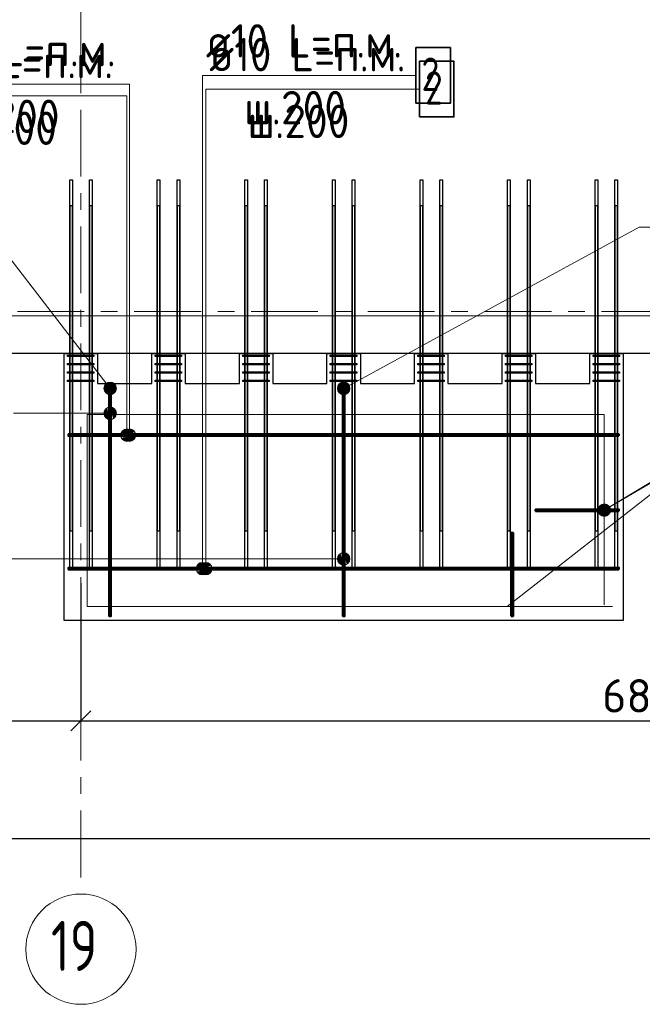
# Model space of a CAD drawing. Header units: metres. Extents: x -38 to 100, y -15 to 21.
# Tile 33 of 246: x 47.78 to 51.52, y -4.15 to 1.75. Entities that reach past the tile are written whole.
import ezdxf

# ---------------------------------------------------------------- set-up
doc = ezdxf.new("R2010")
doc.units = ezdxf.units.M
doc.header["$PDMODE"] = 65
doc.linetypes.add('______11', pattern=[0.5, 0.4, -0.05, 0, -0.05])
doc.linetypes.add('______5', pattern=[1.1, 0.8, -0.1, 0.1, -0.1])
for name, color, linetype, lineweight in [('XR$1$Осевая линия (1)', 7, '______5', 13), ('XR$1$Размерная линия (1)', 7, 'Continuous', 13), ('XR$5$Арм. стержнями верхней зоны', 180, 'Continuous', 35), ('XR$5$Арм. стержнями нижней зоны', 180, 'Continuous', 35), ('XR$5$Арм.стержн. Арматура края', 96, 'Continuous', 35), ('XR$5$Арм.стержн. Хомут', 240, 'Continuous', 35), ('XR$5$Арм.стержн.горизонт. 1', 180, 'Continuous', 35), ('XR$5$Арм.стержн.горизонт. 2', 202, 'Continuous', 35), ('XR$5$Общий слой (1)_1', 7, 'Continuous', 13), ('XR$5$Перекрытие (1)', 7, 'Continuous', 35), ('XR$7$Арм. стержнями верхней зоны', 180, 'Continuous', 35), ('XR$7$Арм. стержнями нижней зоны', 180, 'Continuous', 35), ('XR$7$Арм.стержн. Арматура края', 96, 'Continuous', 35), ('XR$7$Арм.стержн. Хомут', 240, 'Continuous', 35), ('XR$7$Арм.стержн.горизонт. 1', 180, 'Continuous', 35), ('XR$7$Арм.стержн.горизонт. 2', 202, 'Continuous', 35), ('XR$7$Общий слой (1)_1', 7, 'Continuous', 13), ('XR$7$Перекрытие (1)', 7, 'Continuous', 35)]:
    doc.layers.add(name, color=color, linetype=linetype, lineweight=lineweight)
doc.styles.add('ISOCPEUR', font='txt')
doc.dimstyles.new('DIMSTYLE_3', dxfattribs={"dimtxt": 0.2, "dimasz": 0.2, "dimexe": 0, "dimexo": 0, "dimgap": 0.1, "dimtad": 2, "dimdec": 0, "dimlfac": 1000, "dimrnd": 5, "dimzin": 12, "dimdsep": 46, "dimtxsty": 'ISOCPEUR', "dimblk1": 'ALL_ML_STRICH', "dimblk2": 'ALL_ML_STRICH', "dimsah": 1, "dimcen": 0, "dimclrd": 7, "dimclre": 256, "dimclrt": 7, "dimadec": 0, "dimazin": 0, "dimtfac": 1, "dimtdec": 0, "dimtix": 1, "dimtmove": 2, "dimatfit": 3, "dimfxl": 0, "dimtzin": 0, "dimlwd": 0, "dimlwe": -3, "dimarcsym": 0})

# ---------------------------------------------------------------- blocks, each defined once
blk = doc.blocks.new('ALL_ML_STRICH')
at = {"color": 0, "linetype": 'ByBlock', "lineweight": -2}
for p, q in [((-0.3, -0.3), (0.3, 0.3)), ((0, -0.5), (0, 0.5)), ((-1, 0), (0.5, 0))]:
    blk.add_line(p, q, dxfattribs=at)
blk = doc.blocks.new('*D11')
at = {"layer": 'DEFPOINTS', "color": 7, "linetype": 'Continuous', "lineweight": 13, "transparency": 33554687}
for p in [(0.5, -3.1033), (0.5, -3.1563), (61.6, -3.1401)]:
    blk.add_point(p, dxfattribs=at)
at = {"layer": 'XR$1$Размерная линия (1)', "color": 9, "linetype": 'Continuous', "lineweight": -2, "true_color": 0xc7c7c7, "transparency": 33554687}
for p, q in [((0.5, -3.1233), (0.5, -3.1563)), ((61.6, -3.1563), (61.6, -3.1563))]:
    blk.add_line(p, q, dxfattribs=at)
at = {"layer": 'XR$1$Размерная линия (1)', "color": 7, "linetype": 'Continuous', "lineweight": -2, "transparency": 33554687}
blk.add_line((0.5, -3.1563), (61.6, -3.1563), dxfattribs=at)
at = {"layer": 'XR$1$Размерная линия (1)', "color": 7, "linetype": 'Continuous', "lineweight": 13, "transparency": 33554687, "xscale": 0.2, "yscale": 0.2, "zscale": 0.2, "rotation": 180}
blk.add_blockref('ALL_ML_STRICH', (0.5, -3.1563), dxfattribs=at)
at = {"layer": 'XR$1$Размерная линия (1)', "color": 7, "linetype": 'Continuous', "lineweight": 13, "transparency": 33554687, "xscale": 0.2, "yscale": 0.2, "zscale": 0.2}
blk.add_blockref('ALL_ML_STRICH', (61.6, -3.1563), dxfattribs=at)
at = {"layer": 'XR$1$Размерная линия (1)', "color": 7, "linetype": 'Continuous', "lineweight": 13, "transparency": 33554687, "insert": (31.1, -3.0063), "char_height": 0.2, "width": 1, "attachment_point": 5, "style": 'ISOCPEUR'}
blk.add_mtext('\\A1;{61100}', dxfattribs=at)
blk = doc.blocks.new('*D22')
at = {"layer": 'DEFPOINTS', "color": 7, "linetype": 'Continuous', "lineweight": 13, "transparency": 33554687}
for p in [(41.45, -1.5748), (48.15, -1.6059), (41.45, -2.452)]:
    blk.add_point(p, dxfattribs=at)
at = {"layer": 'XR$1$Размерная линия (1)', "color": 9, "linetype": 'Continuous', "lineweight": -2, "true_color": 0xc7c7c7, "transparency": 33554687}
for p, q in [((41.45, -1.5948), (41.45, -2.452)), ((48.15, -1.6259), (48.15, -2.452))]:
    blk.add_line(p, q, dxfattribs=at)
at = {"layer": 'XR$1$Размерная линия (1)', "color": 7, "linetype": 'Continuous', "lineweight": -2, "transparency": 33554687}
blk.add_line((41.45, -2.452), (48.15, -2.452), dxfattribs=at)
at = {"layer": 'XR$1$Размерная линия (1)', "color": 7, "linetype": 'Continuous', "lineweight": 13, "transparency": 33554687, "xscale": 0.2, "yscale": 0.2, "zscale": 0.2, "rotation": 180}
blk.add_blockref('ALL_ML_STRICH', (41.45, -2.452), dxfattribs=at)
at = {"layer": 'XR$1$Размерная линия (1)', "color": 7, "linetype": 'Continuous', "lineweight": 13, "transparency": 33554687, "xscale": 0.2, "yscale": 0.2, "zscale": 0.2}
blk.add_blockref('ALL_ML_STRICH', (48.15, -2.452), dxfattribs=at)
at = {"layer": 'XR$1$Размерная линия (1)', "color": 7, "linetype": 'Continuous', "lineweight": 13, "transparency": 33554687, "insert": (44.81, -2.302), "char_height": 0.2, "width": 0.8, "attachment_point": 5, "style": 'ISOCPEUR'}
blk.add_mtext('\\A1;{6700}', dxfattribs=at)
blk = doc.blocks.new('*D23')
at = {"layer": 'DEFPOINTS', "color": 7, "linetype": 'Continuous', "lineweight": 13, "transparency": 33554687}
for p in [(54.95, -1.4027), (48.15, -1.6059), (48.15, -2.452)]:
    blk.add_point(p, dxfattribs=at)
at = {"layer": 'XR$1$Размерная линия (1)', "color": 9, "linetype": 'Continuous', "lineweight": -2, "true_color": 0xc7c7c7, "transparency": 33554687}
for p, q in [((54.95, -1.4227), (54.95, -2.452)), ((48.15, -1.6259), (48.15, -2.452))]:
    blk.add_line(p, q, dxfattribs=at)
at = {"layer": 'XR$1$Размерная линия (1)', "color": 7, "linetype": 'Continuous', "lineweight": -2, "transparency": 33554687}
blk.add_line((48.15, -2.452), (54.95, -2.452), dxfattribs=at)
at = {"layer": 'XR$1$Размерная линия (1)', "color": 7, "linetype": 'Continuous', "lineweight": 13, "transparency": 33554687, "xscale": 0.2, "yscale": 0.2, "zscale": 0.2, "rotation": 180}
blk.add_blockref('ALL_ML_STRICH', (48.15, -2.452), dxfattribs=at)
at = {"layer": 'XR$1$Размерная линия (1)', "color": 7, "linetype": 'Continuous', "lineweight": 13, "transparency": 33554687, "xscale": 0.2, "yscale": 0.2, "zscale": 0.2}
blk.add_blockref('ALL_ML_STRICH', (54.95, -2.452), dxfattribs=at)
at = {"layer": 'XR$1$Размерная линия (1)', "color": 7, "linetype": 'Continuous', "lineweight": 13, "transparency": 33554687, "insert": (51.56, -2.302), "char_height": 0.2, "width": 0.8, "attachment_point": 5, "style": 'ISOCPEUR'}
blk.add_mtext('\\A1;{6800}', dxfattribs=at)

msp = doc.modelspace()

# ---------------------------------------------------------------- hatches: boundary and pattern name
at = {"layer": 'XR$5$Арм. стержнями верхней зоны', "linetype": 'Continuous', "lineweight": 13, "transparency": 33554687}
for points in [[(48.3202, -0.4228), (48.2905, -0.4457), (48.288, -0.4646)], [(48.3202, -0.4228), (48.288, -0.4646), (48.3391, -0.4252)], [(48.3391, -0.4252), (48.288, -0.4646), (48.2953, -0.4826)], [(48.2905, -0.4457), (48.3202, -0.4228), (48.3021, -0.4301)], [(48.3391, -0.4252), (48.2953, -0.4826), (48.3547, -0.4369)], [(48.3547, -0.4369), (48.2953, -0.4826), (48.3109, -0.4943)], [(48.3547, -0.4369), (48.3109, -0.4943), (48.362, -0.4549)], [(48.362, -0.4549), (48.3109, -0.4943), (48.3298, -0.4967)], [(48.362, -0.4549), (48.3298, -0.4967), (48.3595, -0.4739)], [(48.3595, -0.4739), (48.3298, -0.4967), (48.3479, -0.4895)], [(48.9106, -1.521), (48.8461, -1.521), (48.8409, -1.5398)], [(48.9106, -1.521), (48.8409, -1.5398), (48.9159, -1.5398)], [(48.8971, -1.5075), (48.8596, -1.5075), (48.8461, -1.521)], [(48.8971, -1.5075), (48.8461, -1.521), (48.9106, -1.521)], [(48.8596, -1.5075), (48.8971, -1.5075), (48.8784, -1.5023)], [(48.9159, -1.5398), (48.8409, -1.5398), (48.8461, -1.5585)], [(48.9159, -1.5398), (48.8461, -1.5585), (48.9106, -1.5585)], [(48.9106, -1.5585), (48.8461, -1.5585), (48.8596, -1.572)], [(48.9106, -1.5585), (48.8596, -1.572), (48.8971, -1.572)], [(48.8971, -1.572), (48.8596, -1.572), (48.8784, -1.5773)]]:
    msp.add_hatch(color=7, dxfattribs=at).paths.add_polyline_path(points)
at = {"layer": 'XR$5$Арм. стержнями нижней зоны', "linetype": 'Continuous', "lineweight": 13, "transparency": 33554687}
for points in [[(49.724, -0.497), (49.6931, -0.4404), (49.6877, -0.4587)], [(49.724, -0.497), (49.6877, -0.4587), (49.7057, -0.4917)], [(49.7057, -0.4917), (49.6877, -0.4587), (49.6921, -0.4777)], [(49.7429, -0.4927), (49.7071, -0.4268), (49.6931, -0.4404)], [(49.7429, -0.4927), (49.6931, -0.4404), (49.724, -0.497)], [(49.7569, -0.4791), (49.726, -0.4225), (49.7071, -0.4268)], [(49.7569, -0.4791), (49.7071, -0.4268), (49.7429, -0.4927)], [(49.7623, -0.4608), (49.7443, -0.4279), (49.726, -0.4225)], [(49.7623, -0.4608), (49.726, -0.4225), (49.7569, -0.4791)], [(49.7443, -0.4279), (49.7623, -0.4608), (49.7579, -0.4418)], [(48.46, -0.7075), (48.4225, -0.7075), (48.409, -0.721)], [(48.46, -0.7075), (48.409, -0.721), (48.4735, -0.721)], [(48.4225, -0.7075), (48.46, -0.7075), (48.4413, -0.7023)], [(48.4735, -0.721), (48.409, -0.721), (48.4038, -0.7398)], [(48.4735, -0.721), (48.4038, -0.7398), (48.4788, -0.7398)], [(48.4788, -0.7398), (48.4038, -0.7398), (48.409, -0.7585)], [(48.4788, -0.7398), (48.409, -0.7585), (48.4735, -0.7585)], [(48.4735, -0.7585), (48.409, -0.7585), (48.4225, -0.772)], [(48.4735, -0.7585), (48.4225, -0.772), (48.46, -0.772)], [(48.46, -0.772), (48.4225, -0.772), (48.4413, -0.7773)]]:
    msp.add_hatch(color=7, dxfattribs=at).paths.add_polyline_path(points)
at = {"layer": 'XR$5$Арм.стержн. Арматура края', "linetype": 'Continuous', "lineweight": 13, "transparency": 33554687}
for points in [[(51.2875, -1.2271), (51.2542, -1.1718), (51.2496, -1.1904)], [(51.3063, -1.2219), (51.2676, -1.1576), (51.2542, -1.1718)], [(51.3063, -1.2219), (51.2542, -1.1718), (51.2875, -1.2271)], [(51.3196, -1.2077), (51.2863, -1.1525), (51.2676, -1.1576)], [(51.3196, -1.2077), (51.2676, -1.1576), (51.3063, -1.2219)], [(51.3242, -1.1891), (51.3049, -1.157), (51.2863, -1.1525)], [(51.3242, -1.1891), (51.2863, -1.1525), (51.3196, -1.2077)], [(51.3049, -1.157), (51.3242, -1.1891), (51.319, -1.1704)], [(51.2875, -1.2271), (51.2496, -1.1904), (51.269, -1.2225)], [(51.269, -1.2225), (51.2496, -1.1904), (51.2548, -1.2091)]]:
    msp.add_hatch(color=7, dxfattribs=at).paths.add_polyline_path(points)
at = {"layer": 'XR$7$Арм. стержнями верхней зоны', "linetype": 'Continuous', "lineweight": 13, "transparency": 33554687}
for points in [[(48.2928, -0.5903), (48.3063, -0.6413), (48.3063, -0.5768)], [(48.3063, -0.5768), (48.325, -0.6466), (48.325, -0.5716)], [(48.3063, -0.5768), (48.3063, -0.6413), (48.325, -0.6466)], [(48.325, -0.5716), (48.325, -0.6466), (48.3438, -0.6413)], [(48.325, -0.5716), (48.3438, -0.6413), (48.3438, -0.5768)], [(48.3438, -0.5768), (48.3438, -0.6413), (48.3573, -0.6278)], [(48.3438, -0.5768), (48.3573, -0.6278), (48.3573, -0.5903)], [(48.2928, -0.6278), (48.2928, -0.5903), (48.2875, -0.6091)], [(48.2928, -0.5903), (48.2928, -0.6278), (48.3063, -0.6413)], [(48.3573, -0.5903), (48.3573, -0.6278), (48.3625, -0.6091)], [(48.9312, -1.521), (48.8667, -1.521), (48.8614, -1.5398)], [(48.9312, -1.521), (48.8614, -1.5398), (48.9364, -1.5398)], [(48.9177, -1.5075), (48.8802, -1.5075), (48.8667, -1.521)], [(48.9177, -1.5075), (48.8667, -1.521), (48.9312, -1.521)], [(48.8802, -1.5075), (48.9177, -1.5075), (48.8989, -1.5023)], [(48.9364, -1.5398), (48.8614, -1.5398), (48.8667, -1.5585)], [(48.9364, -1.5398), (48.8667, -1.5585), (48.9312, -1.5585)], [(48.9312, -1.5585), (48.8667, -1.5585), (48.8802, -1.572)], [(48.9312, -1.5585), (48.8802, -1.572), (48.9177, -1.572)], [(48.9177, -1.572), (48.8802, -1.572), (48.8989, -1.5773)]]:
    msp.add_hatch(color=7, dxfattribs=at).paths.add_polyline_path(points)
at = {"layer": 'XR$7$Арм. стержнями нижней зоны', "linetype": 'Continuous', "lineweight": 13, "transparency": 33554687}
for points in [[(48.4443, -0.7075), (48.4068, -0.7075), (48.3933, -0.721)], [(48.4443, -0.7075), (48.3933, -0.721), (48.4578, -0.721)], [(48.4068, -0.7075), (48.4443, -0.7075), (48.4256, -0.7023)], [(48.4578, -0.721), (48.3933, -0.721), (48.3881, -0.7398)], [(48.4578, -0.721), (48.3881, -0.7398), (48.4631, -0.7398)], [(48.4631, -0.7398), (48.3881, -0.7398), (48.3933, -0.7585)], [(48.4631, -0.7398), (48.3933, -0.7585), (48.4578, -0.7585)], [(48.4578, -0.7585), (48.3933, -0.7585), (48.4068, -0.772)], [(48.4578, -0.7585), (48.4068, -0.772), (48.4443, -0.772)], [(48.4443, -0.772), (48.4068, -0.772), (48.4256, -0.7773)], [(49.6928, -1.4999), (49.6928, -1.4624), (49.6875, -1.4811)], [(49.6928, -1.4624), (49.7063, -1.5134), (49.7063, -1.4489)], [(49.6928, -1.4624), (49.6928, -1.4999), (49.7063, -1.5134)], [(49.7063, -1.4489), (49.725, -1.5186), (49.725, -1.4436)], [(49.7063, -1.4489), (49.7063, -1.5134), (49.725, -1.5186)], [(49.725, -1.4436), (49.725, -1.5186), (49.7437, -1.5134)], [(49.725, -1.4436), (49.7437, -1.5134), (49.7437, -1.4489)], [(49.7437, -1.4489), (49.7437, -1.5134), (49.7572, -1.4999)], [(49.7437, -1.4489), (49.7572, -1.4999), (49.7572, -1.4624)], [(49.7572, -1.4624), (49.7572, -1.4999), (49.7625, -1.4811)]]:
    msp.add_hatch(color=7, dxfattribs=at).paths.add_polyline_path(points)
at = {"layer": 'XR$7$Арм.стержн. Арматура края', "linetype": 'Continuous', "lineweight": 13, "transparency": 33554687}
for points in [[(51.2871, -1.2271), (51.2544, -1.1714), (51.2496, -1.1899)], [(51.3059, -1.2221), (51.268, -1.1574), (51.2544, -1.1714)], [(51.3059, -1.2221), (51.2544, -1.1714), (51.2871, -1.2271)], [(51.3194, -1.2081), (51.2868, -1.1525), (51.268, -1.1574)], [(51.3194, -1.2081), (51.268, -1.1574), (51.3059, -1.2221)], [(51.3242, -1.1896), (51.3053, -1.1573), (51.2868, -1.1525)], [(51.3242, -1.1896), (51.2868, -1.1525), (51.3194, -1.2081)], [(51.3053, -1.1573), (51.3242, -1.1896), (51.3193, -1.1708)], [(51.2871, -1.2271), (51.2496, -1.1899), (51.2686, -1.2222)], [(51.2686, -1.2222), (51.2496, -1.1899), (51.2546, -1.2087)]]:
    msp.add_hatch(color=7, dxfattribs=at).paths.add_polyline_path(points)

# ---------------------------------------------------------------- linework, layer by layer
at = {"layer": 'XR$1$Осевая линия (1)', "color": 253, "linetype": '______11', "lineweight": 13, "true_color": 0xa0a0a0, "transparency": 33554687}
for p, q in [((48.15, -3.39), (48.15, 8.13)), ((-2.63, 0), (62.6, 0))]:
    msp.add_line(p, q, dxfattribs=at)
at = {"layer": 'XR$1$Осевая линия (1)', "color": 7, "linetype": 'Continuous', "lineweight": 13, "transparency": 33554687}
msp.add_circle((48.1504, -3.8199), 0.3304, dxfattribs=at)
at = {"layer": 'XR$5$Арм. стержнями верхней зоны', "color": 7, "linetype": 'Continuous', "lineweight": 13, "transparency": 33554687}
for p, q in [((48.8784, 1.4158), (50.1584, 1.4158)), ((48.8784, 1.4158), (48.8784, -1.5398)), ((47.7179, 0.3278), (48.325, -0.4598)), ((48.3021, -0.4301), (48.3021, -0.4301)), ((48.3547, -0.4369), (48.3547, -0.4369)), ((48.2953, -0.4826), (48.2953, -0.4826)), ((48.3479, -0.4895), (48.3479, -0.4895)), ((48.8784, -1.5023), (48.8784, -1.5023)), ((48.8409, -1.5398), (48.8409, -1.5398)), ((48.8784, -1.5773), (48.8784, -1.5773)), ((48.9159, -1.5398), (48.9159, -1.5398))]:
    msp.add_line(p, q, dxfattribs=at)
at = {"layer": 'XR$5$Арм. стержнями верхней зоны', "color": 7, "linetype": 'Continuous', "lineweight": 35, "transparency": 33554687}
msp.add_lwpolyline([(50.1584, 1.2491), (50.3651, 1.2491), (50.3651, 1.5824), (50.1584, 1.5824), (50.1584, 1.2491)], dxfattribs=at)
at = {"layer": 'XR$5$Арм. стержнями верхней зоны', "color": 4, "linetype": 'Continuous', "lineweight": 50, "transparency": 33554687}
for points in [[(48.33, -0.4548), (48.33, -1.8248), (48.32, -1.8248), (48.32, -0.4548), (48.33, -0.4548)], [(51.375, -1.5448), (48.075, -1.5448), (48.075, -1.5348), (51.375, -1.5348), (51.375, -1.5448)]]:
    msp.add_lwpolyline(points, dxfattribs=at)
at = {"layer": 'XR$5$Арм. стержнями верхней зоны', "color": 7, "linetype": 'Continuous', "lineweight": 13, "transparency": 33554687}
for centre in [(48.325, -0.4598), (48.8784, -1.5398)]:
    msp.add_circle(centre, 0.0375, dxfattribs=at)
at = {"layer": 'XR$5$Арм. стержнями нижней зоны', "color": 7, "linetype": 'Continuous', "lineweight": 13, "transparency": 33554687}
for p, q in [((47.1613, 1.3637), (48.4413, 1.3637)), ((48.4413, 1.3637), (48.4413, -0.7398)), ((51.4969, 0.506), (49.725, -0.4598)), ((51.4969, 0.506), (52.7769, 0.506)), ((49.7071, -0.4268), (49.7071, -0.4268)), ((49.7579, -0.4418), (49.7579, -0.4418)), ((49.6921, -0.4777), (49.6921, -0.4777)), ((49.7429, -0.4927), (49.7429, -0.4927)), ((48.4413, -0.7023), (48.4413, -0.7023)), ((48.4038, -0.7398), (48.4038, -0.7398)), ((48.4788, -0.7398), (48.4788, -0.7398)), ((48.4413, -0.7773), (48.4413, -0.7773))]:
    msp.add_line(p, q, dxfattribs=at)
at = {"layer": 'XR$5$Арм. стержнями нижней зоны', "color": 4, "linetype": 'Continuous', "lineweight": 50, "transparency": 33554687}
for points in [[(49.73, -0.4548), (49.73, -1.8248), (49.72, -1.8248), (49.72, -0.4548), (49.73, -0.4548)], [(51.375, -0.7448), (48.075, -0.7448), (48.075, -0.7348), (51.375, -0.7348), (51.375, -0.7448)]]:
    msp.add_lwpolyline(points, dxfattribs=at)
at = {"layer": 'XR$5$Арм. стержнями нижней зоны', "color": 7, "linetype": 'Continuous', "lineweight": 13, "transparency": 33554687}
for centre in [(49.725, -0.4598), (48.4413, -0.7398)]:
    msp.add_circle(centre, 0.0375, dxfattribs=at)
at = {"layer": 'XR$5$Арм.стержн. Арматура края', "color": 7, "linetype": 'Continuous', "lineweight": 13, "transparency": 33554687}
for p, q in [((51.9134, -0.8116), (51.2869, -1.1898)), ((51.2676, -1.1576), (51.2676, -1.1576)), ((51.319, -1.1704), (51.319, -1.1704)), ((51.2548, -1.2091), (51.2548, -1.2091)), ((51.3063, -1.2219), (51.3063, -1.2219))]:
    msp.add_line(p, q, dxfattribs=at)
at = {"layer": 'XR$5$Арм.стержн. Арматура края', "color": 4, "linetype": 'Continuous', "lineweight": 50, "transparency": 33554687}
for points in [[(51.375, -1.1948), (50.875, -1.1948), (50.875, -1.1848), (51.375, -1.1848), (51.375, -1.1948)], [(50.73, -1.8248), (50.73, -1.3248), (50.74, -1.3248), (50.74, -1.8248), (50.73, -1.8248)]]:
    msp.add_lwpolyline(points, dxfattribs=at)
at = {"layer": 'XR$5$Арм.стержн. Арматура края', "color": 7, "linetype": 'Continuous', "lineweight": 13, "transparency": 33554687}
msp.add_circle((51.2869, -1.1898), 0.0375, dxfattribs=at)
at = {"layer": 'XR$5$Арм.стержн. Хомут', "color": 40, "linetype": 'Continuous', "lineweight": 25, "transparency": 33554687}
for points in [[(48.07, -0.2608), (48.228, -0.2608), (48.228, -0.2688), (48.07, -0.2688), (48.07, -0.2608)], [(48.595, -0.2608), (48.753, -0.2608), (48.753, -0.2688), (48.595, -0.2688), (48.595, -0.2608)], [(49.12, -0.2608), (49.278, -0.2608), (49.278, -0.2688), (49.12, -0.2688), (49.12, -0.2608)], [(49.645, -0.2608), (49.803, -0.2608), (49.803, -0.2688), (49.645, -0.2688), (49.645, -0.2608)], [(50.17, -0.2608), (50.328, -0.2608), (50.328, -0.2688), (50.17, -0.2688), (50.17, -0.2608)], [(50.695, -0.2608), (50.853, -0.2608), (50.853, -0.2688), (50.695, -0.2688), (50.695, -0.2608)], [(51.22, -0.2608), (51.378, -0.2608), (51.378, -0.2688), (51.22, -0.2688), (51.22, -0.2608)], [(48.07, -0.3108), (48.228, -0.3108), (48.228, -0.3188), (48.07, -0.3188), (48.07, -0.3108)], [(48.595, -0.3108), (48.753, -0.3108), (48.753, -0.3188), (48.595, -0.3188), (48.595, -0.3108)], [(49.12, -0.3108), (49.278, -0.3108), (49.278, -0.3188), (49.12, -0.3188), (49.12, -0.3108)], [(49.645, -0.3108), (49.803, -0.3108), (49.803, -0.3188), (49.645, -0.3188), (49.645, -0.3108)], [(50.17, -0.3108), (50.328, -0.3108), (50.328, -0.3188), (50.17, -0.3188), (50.17, -0.3108)], [(50.695, -0.3108), (50.853, -0.3108), (50.853, -0.3188), (50.695, -0.3188), (50.695, -0.3108)], [(51.22, -0.3108), (51.378, -0.3108), (51.378, -0.3188), (51.22, -0.3188), (51.22, -0.3108)], [(48.07, -0.3608), (48.228, -0.3608), (48.228, -0.3688), (48.07, -0.3688), (48.07, -0.3608)], [(48.07, -0.4108), (48.228, -0.4108), (48.228, -0.4188), (48.07, -0.4188), (48.07, -0.4108)], [(48.595, -0.3608), (48.753, -0.3608), (48.753, -0.3688), (48.595, -0.3688), (48.595, -0.3608)], [(48.595, -0.4108), (48.753, -0.4108), (48.753, -0.4188), (48.595, -0.4188), (48.595, -0.4108)], [(49.12, -0.3608), (49.278, -0.3608), (49.278, -0.3688), (49.12, -0.3688), (49.12, -0.3608)], [(49.12, -0.4108), (49.278, -0.4108), (49.278, -0.4188), (49.12, -0.4188), (49.12, -0.4108)], [(49.645, -0.3608), (49.803, -0.3608), (49.803, -0.3688), (49.645, -0.3688), (49.645, -0.3608)], [(49.645, -0.4108), (49.803, -0.4108), (49.803, -0.4188), (49.645, -0.4188), (49.645, -0.4108)], [(50.17, -0.3608), (50.328, -0.3608), (50.328, -0.3688), (50.17, -0.3688), (50.17, -0.3608)], [(50.17, -0.4108), (50.328, -0.4108), (50.328, -0.4188), (50.17, -0.4188), (50.17, -0.4108)], [(50.695, -0.3608), (50.853, -0.3608), (50.853, -0.3688), (50.695, -0.3688), (50.695, -0.3608)], [(50.695, -0.4108), (50.853, -0.4108), (50.853, -0.4188), (50.695, -0.4188), (50.695, -0.4108)], [(51.22, -0.3608), (51.378, -0.3608), (51.378, -0.3688), (51.22, -0.3688), (51.22, -0.3608)], [(51.22, -0.4108), (51.378, -0.4108), (51.378, -0.4188), (51.22, -0.4188), (51.22, -0.4108)]]:
    msp.add_lwpolyline(points, dxfattribs=at)
at = {"layer": 'XR$5$Арм.стержн.горизонт. 1', "color": 7, "linetype": 'Continuous', "lineweight": 25, "transparency": 33554687}
for points in [[(48.099, 0.7902), (48.099, -1.5498), (48.083, -1.5498), (48.083, 0.7902), (48.099, 0.7902)], [(48.217, 0.7902), (48.217, -1.5498), (48.201, -1.5498), (48.201, 0.7902), (48.217, 0.7902)], [(48.624, 0.7902), (48.624, -1.5498), (48.608, -1.5498), (48.608, 0.7902), (48.624, 0.7902)], [(48.742, 0.7902), (48.742, -1.5498), (48.726, -1.5498), (48.726, 0.7902), (48.742, 0.7902)], [(49.149, 0.7902), (49.149, -1.5498), (49.133, -1.5498), (49.133, 0.7902), (49.149, 0.7902)], [(49.267, 0.7902), (49.267, -1.5498), (49.251, -1.5498), (49.251, 0.7902), (49.267, 0.7902)], [(49.674, 0.7902), (49.674, -1.5498), (49.658, -1.5498), (49.658, 0.7902), (49.674, 0.7902)], [(49.792, 0.7902), (49.792, -1.5498), (49.776, -1.5498), (49.776, 0.7902), (49.792, 0.7902)], [(50.199, 0.7902), (50.199, -1.5498), (50.183, -1.5498), (50.183, 0.7902), (50.199, 0.7902)], [(50.317, 0.7902), (50.317, -1.5498), (50.301, -1.5498), (50.301, 0.7902), (50.317, 0.7902)], [(50.724, 0.7902), (50.724, -1.5498), (50.708, -1.5498), (50.708, 0.7902), (50.724, 0.7902)], [(50.842, 0.7902), (50.842, -1.5498), (50.826, -1.5498), (50.826, 0.7902), (50.842, 0.7902)], [(51.249, 0.7902), (51.249, -1.5498), (51.233, -1.5498), (51.233, 0.7902), (51.249, 0.7902)], [(51.367, 0.7902), (51.367, -1.5498), (51.351, -1.5498), (51.351, 0.7902), (51.367, 0.7902)]]:
    msp.add_lwpolyline(points, dxfattribs=at)
at = {"layer": 'XR$5$Арм.стержн.горизонт. 2', "color": 34, "linetype": 'Continuous', "lineweight": 25, "transparency": 33554687}
for points in [[(48.085, -1.3148), (48.085, 0.6352), (48.097, 0.6352), (48.097, -1.3148), (48.085, -1.3148)], [(48.203, -1.3148), (48.203, 0.6352), (48.215, 0.6352), (48.215, -1.3148), (48.203, -1.3148)], [(48.61, -1.3148), (48.61, 0.6352), (48.622, 0.6352), (48.622, -1.3148), (48.61, -1.3148)], [(48.728, -1.3148), (48.728, 0.6352), (48.74, 0.6352), (48.74, -1.3148), (48.728, -1.3148)], [(49.135, -1.3148), (49.135, 0.6352), (49.147, 0.6352), (49.147, -1.3148), (49.135, -1.3148)], [(49.253, -1.3148), (49.253, 0.6352), (49.265, 0.6352), (49.265, -1.3148), (49.253, -1.3148)], [(49.66, -1.3148), (49.66, 0.6352), (49.672, 0.6352), (49.672, -1.3148), (49.66, -1.3148)], [(49.778, -1.3148), (49.778, 0.6352), (49.79, 0.6352), (49.79, -1.3148), (49.778, -1.3148)], [(50.185, -1.3148), (50.185, 0.6352), (50.197, 0.6352), (50.197, -1.3148), (50.185, -1.3148)], [(50.303, -1.3148), (50.303, 0.6352), (50.315, 0.6352), (50.315, -1.3148), (50.303, -1.3148)], [(50.71, -1.3148), (50.71, 0.6352), (50.722, 0.6352), (50.722, -1.3148), (50.71, -1.3148)], [(50.828, -1.3148), (50.828, 0.6352), (50.84, 0.6352), (50.84, -1.3148), (50.828, -1.3148)], [(51.235, -1.3148), (51.235, 0.6352), (51.247, 0.6352), (51.247, -1.3148), (51.235, -1.3148)], [(51.353, -1.3148), (51.353, 0.6352), (51.365, 0.6352), (51.365, -1.3148), (51.353, -1.3148)]]:
    msp.add_lwpolyline(points, dxfattribs=at)
at = {"layer": 'XR$5$Общий слой (1)_1', "color": 7, "linetype": 'Continuous', "lineweight": 13, "transparency": 33554687}
msp.add_line((50.705, -1.7662), (51.9169, -0.82), dxfattribs=at)
for points in [[(32.9919, 8.3849), (32.9919, -0.0251), (61.8219, -0.0251)], [(51.2869, -1.7562), (51.2869, -0.6162), (48.1869, -0.6162), (48.1869, -1.7662), (51.3369, -1.7662)]]:
    msp.add_lwpolyline(points, dxfattribs=at)
at = {"layer": 'XR$5$Перекрытие (1)', "color": 7, "linetype": 'Continuous', "lineweight": 25, "transparency": 33554687}
for p, q in [((61.85, -0.2498), (44.7, -0.2498)), ((48.05, -0.5099), (48.05, -0.2499)), ((48.05, -0.2499), (48.25, -0.2499)), ((48.25, -0.2499), (48.25, -0.4298)), ((48.575, -0.4298), (48.575, -0.2499)), ((48.575, -0.2499), (48.775, -0.2499)), ((48.775, -0.2499), (48.775, -0.4298)), ((49.1, -0.4298), (49.1, -0.2499)), ((49.1, -0.2499), (49.3, -0.2499)), ((49.3, -0.2499), (49.3, -0.4298)), ((49.625, -0.4298), (49.625, -0.2499)), ((49.625, -0.2499), (49.825, -0.2499)), ((49.825, -0.2499), (49.825, -0.4298)), ((50.15, -0.4298), (50.15, -0.2499)), ((50.15, -0.2499), (50.35, -0.2499)), ((50.35, -0.2499), (50.35, -0.4298)), ((50.675, -0.4298), (50.675, -0.2499)), ((50.675, -0.2499), (50.875, -0.2499)), ((50.875, -0.2499), (50.875, -0.4298)), ((51.2, -0.4298), (51.2, -0.2499)), ((51.2, -0.2499), (51.4, -0.2499)), ((51.4, -0.2499), (51.4, -0.5099)), ((48.25, -0.4298), (48.575, -0.4298)), ((48.775, -0.4298), (49.1, -0.4298)), ((49.3, -0.4298), (49.625, -0.4298)), ((49.825, -0.4298), (50.15, -0.4298)), ((50.35, -0.4298), (50.675, -0.4298)), ((50.875, -0.4298), (51.2, -0.4298)), ((48.05, -1.8498), (48.05, -0.5099)), ((51.4, -0.5099), (51.4, -1.8498)), ((51.4, -1.8498), (48.05, -1.8498))]:
    msp.add_line(p, q, dxfattribs=at)
at = {"layer": 'XR$7$Арм. стержнями верхней зоны', "color": 7, "linetype": 'Continuous', "lineweight": 13, "transparency": 33554687}
for p, q in [((48.8989, 1.3334), (50.1789, 1.3334)), ((48.8989, 1.3334), (48.8989, -1.5398)), ((48.325, -0.5716), (48.325, -0.5716)), ((47.7459, -0.6091), (48.325, -0.6091)), ((48.2875, -0.6091), (48.2875, -0.6091)), ((48.325, -0.6466), (48.325, -0.6466)), ((48.3625, -0.6091), (48.3625, -0.6091)), ((48.8989, -1.5023), (48.8989, -1.5023)), ((48.8614, -1.5398), (48.8614, -1.5398)), ((48.8989, -1.5773), (48.8989, -1.5773)), ((48.9364, -1.5398), (48.9364, -1.5398))]:
    msp.add_line(p, q, dxfattribs=at)
at = {"layer": 'XR$7$Арм. стержнями верхней зоны', "color": 7, "linetype": 'Continuous', "lineweight": 35, "transparency": 33554687}
msp.add_lwpolyline([(50.1789, 1.1667), (50.3856, 1.1667), (50.3856, 1.5001), (50.1789, 1.5001), (50.1789, 1.1667)], dxfattribs=at)
at = {"layer": 'XR$7$Арм. стержнями верхней зоны', "color": 4, "linetype": 'Continuous', "lineweight": 50, "transparency": 33554687}
for points in [[(48.33, -0.4548), (48.33, -1.8248), (48.32, -1.8248), (48.32, -0.4548), (48.33, -0.4548)], [(51.375, -1.5448), (48.075, -1.5448), (48.075, -1.5348), (51.375, -1.5348), (51.375, -1.5448)]]:
    msp.add_lwpolyline(points, dxfattribs=at)
at = {"layer": 'XR$7$Арм. стержнями верхней зоны', "color": 7, "linetype": 'Continuous', "lineweight": 13, "transparency": 33554687}
for centre in [(48.325, -0.6091), (48.8989, -1.5398)]:
    msp.add_circle(centre, 0.0375, dxfattribs=at)
at = {"layer": 'XR$7$Арм. стержнями нижней зоны', "color": 7, "linetype": 'Continuous', "lineweight": 13, "transparency": 33554687}
for p, q in [((47.1456, 1.2923), (48.4256, 1.2923)), ((48.4256, 1.2923), (48.4256, -0.7398)), ((48.4256, -0.7023), (48.4256, -0.7023)), ((48.3881, -0.7398), (48.3881, -0.7398)), ((48.4631, -0.7398), (48.4631, -0.7398)), ((48.4256, -0.7773), (48.4256, -0.7773)), ((49.725, -1.4436), (49.725, -1.4436)), ((47.7163, -1.4811), (49.725, -1.4811)), ((49.6875, -1.4811), (49.6875, -1.4811)), ((49.725, -1.5186), (49.725, -1.5186)), ((49.7625, -1.4811), (49.7625, -1.4811))]:
    msp.add_line(p, q, dxfattribs=at)
at = {"layer": 'XR$7$Арм. стержнями нижней зоны', "color": 4, "linetype": 'Continuous', "lineweight": 50, "transparency": 33554687}
for points in [[(49.73, -0.4548), (49.73, -1.8248), (49.72, -1.8248), (49.72, -0.4548), (49.73, -0.4548)], [(51.375, -0.7448), (48.075, -0.7448), (48.075, -0.7348), (51.375, -0.7348), (51.375, -0.7448)]]:
    msp.add_lwpolyline(points, dxfattribs=at)
at = {"layer": 'XR$7$Арм. стержнями нижней зоны', "color": 7, "linetype": 'Continuous', "lineweight": 13, "transparency": 33554687}
for centre in [(48.4256, -0.7398), (49.725, -1.4811)]:
    msp.add_circle(centre, 0.0375, dxfattribs=at)
at = {"layer": 'XR$7$Арм.стержн. Арматура края', "color": 7, "linetype": 'Continuous', "lineweight": 13, "transparency": 33554687}
for p, q in [((51.9303, -0.8125), (51.2869, -1.1898)), ((51.268, -1.1574), (51.268, -1.1574)), ((51.3193, -1.1708), (51.3193, -1.1708)), ((51.2546, -1.2087), (51.2546, -1.2087)), ((51.3059, -1.2221), (51.3059, -1.2221))]:
    msp.add_line(p, q, dxfattribs=at)
at = {"layer": 'XR$7$Арм.стержн. Арматура края', "color": 4, "linetype": 'Continuous', "lineweight": 50, "transparency": 33554687}
for points in [[(51.375, -1.1948), (50.875, -1.1948), (50.875, -1.1848), (51.375, -1.1848), (51.375, -1.1948)], [(50.73, -1.8248), (50.73, -1.3248), (50.74, -1.3248), (50.74, -1.8248), (50.73, -1.8248)]]:
    msp.add_lwpolyline(points, dxfattribs=at)
at = {"layer": 'XR$7$Арм.стержн. Арматура края', "color": 7, "linetype": 'Continuous', "lineweight": 13, "transparency": 33554687}
msp.add_circle((51.2869, -1.1898), 0.0375, dxfattribs=at)
at = {"layer": 'XR$7$Арм.стержн. Хомут', "color": 40, "linetype": 'Continuous', "lineweight": 25, "transparency": 33554687}
for points in [[(48.07, -0.2608), (48.228, -0.2608), (48.228, -0.2688), (48.07, -0.2688), (48.07, -0.2608)], [(48.595, -0.2608), (48.753, -0.2608), (48.753, -0.2688), (48.595, -0.2688), (48.595, -0.2608)], [(49.12, -0.2608), (49.278, -0.2608), (49.278, -0.2688), (49.12, -0.2688), (49.12, -0.2608)], [(49.645, -0.2608), (49.803, -0.2608), (49.803, -0.2688), (49.645, -0.2688), (49.645, -0.2608)], [(50.17, -0.2608), (50.328, -0.2608), (50.328, -0.2688), (50.17, -0.2688), (50.17, -0.2608)], [(50.695, -0.2608), (50.853, -0.2608), (50.853, -0.2688), (50.695, -0.2688), (50.695, -0.2608)], [(51.22, -0.2608), (51.378, -0.2608), (51.378, -0.2688), (51.22, -0.2688), (51.22, -0.2608)], [(48.07, -0.3108), (48.228, -0.3108), (48.228, -0.3188), (48.07, -0.3188), (48.07, -0.3108)], [(48.595, -0.3108), (48.753, -0.3108), (48.753, -0.3188), (48.595, -0.3188), (48.595, -0.3108)], [(49.12, -0.3108), (49.278, -0.3108), (49.278, -0.3188), (49.12, -0.3188), (49.12, -0.3108)], [(49.645, -0.3108), (49.803, -0.3108), (49.803, -0.3188), (49.645, -0.3188), (49.645, -0.3108)], [(50.17, -0.3108), (50.328, -0.3108), (50.328, -0.3188), (50.17, -0.3188), (50.17, -0.3108)], [(50.695, -0.3108), (50.853, -0.3108), (50.853, -0.3188), (50.695, -0.3188), (50.695, -0.3108)], [(51.22, -0.3108), (51.378, -0.3108), (51.378, -0.3188), (51.22, -0.3188), (51.22, -0.3108)], [(48.07, -0.3608), (48.228, -0.3608), (48.228, -0.3688), (48.07, -0.3688), (48.07, -0.3608)], [(48.07, -0.4108), (48.228, -0.4108), (48.228, -0.4188), (48.07, -0.4188), (48.07, -0.4108)], [(48.595, -0.3608), (48.753, -0.3608), (48.753, -0.3688), (48.595, -0.3688), (48.595, -0.3608)], [(48.595, -0.4108), (48.753, -0.4108), (48.753, -0.4188), (48.595, -0.4188), (48.595, -0.4108)], [(49.12, -0.3608), (49.278, -0.3608), (49.278, -0.3688), (49.12, -0.3688), (49.12, -0.3608)], [(49.12, -0.4108), (49.278, -0.4108), (49.278, -0.4188), (49.12, -0.4188), (49.12, -0.4108)], [(49.645, -0.3608), (49.803, -0.3608), (49.803, -0.3688), (49.645, -0.3688), (49.645, -0.3608)], [(49.645, -0.4108), (49.803, -0.4108), (49.803, -0.4188), (49.645, -0.4188), (49.645, -0.4108)], [(50.17, -0.3608), (50.328, -0.3608), (50.328, -0.3688), (50.17, -0.3688), (50.17, -0.3608)], [(50.17, -0.4108), (50.328, -0.4108), (50.328, -0.4188), (50.17, -0.4188), (50.17, -0.4108)], [(50.695, -0.3608), (50.853, -0.3608), (50.853, -0.3688), (50.695, -0.3688), (50.695, -0.3608)], [(50.695, -0.4108), (50.853, -0.4108), (50.853, -0.4188), (50.695, -0.4188), (50.695, -0.4108)], [(51.22, -0.3608), (51.378, -0.3608), (51.378, -0.3688), (51.22, -0.3688), (51.22, -0.3608)], [(51.22, -0.4108), (51.378, -0.4108), (51.378, -0.4188), (51.22, -0.4188), (51.22, -0.4108)]]:
    msp.add_lwpolyline(points, dxfattribs=at)
at = {"layer": 'XR$7$Арм.стержн.горизонт. 1', "color": 7, "linetype": 'Continuous', "lineweight": 25, "transparency": 33554687}
for points in [[(48.099, 0.7902), (48.099, -1.5498), (48.083, -1.5498), (48.083, 0.7902), (48.099, 0.7902)], [(48.217, 0.7902), (48.217, -1.5498), (48.201, -1.5498), (48.201, 0.7902), (48.217, 0.7902)], [(48.624, 0.7902), (48.624, -1.5498), (48.608, -1.5498), (48.608, 0.7902), (48.624, 0.7902)], [(48.742, 0.7902), (48.742, -1.5498), (48.726, -1.5498), (48.726, 0.7902), (48.742, 0.7902)], [(49.149, 0.7902), (49.149, -1.5498), (49.133, -1.5498), (49.133, 0.7902), (49.149, 0.7902)], [(49.267, 0.7902), (49.267, -1.5498), (49.251, -1.5498), (49.251, 0.7902), (49.267, 0.7902)], [(49.674, 0.7902), (49.674, -1.5498), (49.658, -1.5498), (49.658, 0.7902), (49.674, 0.7902)], [(49.792, 0.7902), (49.792, -1.5498), (49.776, -1.5498), (49.776, 0.7902), (49.792, 0.7902)], [(50.199, 0.7902), (50.199, -1.5498), (50.183, -1.5498), (50.183, 0.7902), (50.199, 0.7902)], [(50.317, 0.7902), (50.317, -1.5498), (50.301, -1.5498), (50.301, 0.7902), (50.317, 0.7902)], [(50.724, 0.7902), (50.724, -1.5498), (50.708, -1.5498), (50.708, 0.7902), (50.724, 0.7902)], [(50.842, 0.7902), (50.842, -1.5498), (50.826, -1.5498), (50.826, 0.7902), (50.842, 0.7902)], [(51.249, 0.7902), (51.249, -1.5498), (51.233, -1.5498), (51.233, 0.7902), (51.249, 0.7902)], [(51.367, 0.7902), (51.367, -1.5498), (51.351, -1.5498), (51.351, 0.7902), (51.367, 0.7902)]]:
    msp.add_lwpolyline(points, dxfattribs=at)
at = {"layer": 'XR$7$Арм.стержн.горизонт. 2', "color": 34, "linetype": 'Continuous', "lineweight": 25, "transparency": 33554687}
for points in [[(48.085, -1.3148), (48.085, 0.6352), (48.097, 0.6352), (48.097, -1.3148), (48.085, -1.3148)], [(48.203, -1.3148), (48.203, 0.6352), (48.215, 0.6352), (48.215, -1.3148), (48.203, -1.3148)], [(48.61, -1.3148), (48.61, 0.6352), (48.622, 0.6352), (48.622, -1.3148), (48.61, -1.3148)], [(48.728, -1.3148), (48.728, 0.6352), (48.74, 0.6352), (48.74, -1.3148), (48.728, -1.3148)], [(49.135, -1.3148), (49.135, 0.6352), (49.147, 0.6352), (49.147, -1.3148), (49.135, -1.3148)], [(49.253, -1.3148), (49.253, 0.6352), (49.265, 0.6352), (49.265, -1.3148), (49.253, -1.3148)], [(49.66, -1.3148), (49.66, 0.6352), (49.672, 0.6352), (49.672, -1.3148), (49.66, -1.3148)], [(49.778, -1.3148), (49.778, 0.6352), (49.79, 0.6352), (49.79, -1.3148), (49.778, -1.3148)], [(50.185, -1.3148), (50.185, 0.6352), (50.197, 0.6352), (50.197, -1.3148), (50.185, -1.3148)], [(50.303, -1.3148), (50.303, 0.6352), (50.315, 0.6352), (50.315, -1.3148), (50.303, -1.3148)], [(50.71, -1.3148), (50.71, 0.6352), (50.722, 0.6352), (50.722, -1.3148), (50.71, -1.3148)], [(50.828, -1.3148), (50.828, 0.6352), (50.84, 0.6352), (50.84, -1.3148), (50.828, -1.3148)], [(51.235, -1.3148), (51.235, 0.6352), (51.247, 0.6352), (51.247, -1.3148), (51.235, -1.3148)], [(51.353, -1.3148), (51.353, 0.6352), (51.365, 0.6352), (51.365, -1.3148), (51.353, -1.3148)]]:
    msp.add_lwpolyline(points, dxfattribs=at)
at = {"layer": 'XR$7$Общий слой (1)_1', "color": 7, "linetype": 'Continuous', "lineweight": 13, "transparency": 33554687}
msp.add_line((50.705, -1.7662), (51.9169, -0.82), dxfattribs=at)
for points in [[(32.9919, 8.3849), (32.9919, -0.0251), (61.8219, -0.0251)], [(51.2869, -1.7562), (51.2869, -0.6162), (48.1869, -0.6162), (48.1869, -1.7662), (51.3369, -1.7662)]]:
    msp.add_lwpolyline(points, dxfattribs=at)
at = {"layer": 'XR$7$Перекрытие (1)', "color": 7, "linetype": 'Continuous', "lineweight": 25, "transparency": 33554687}
for p, q in [((61.85, -0.2498), (32.725, -0.2498)), ((48.05, -0.4299), (48.05, -0.2499)), ((48.05, -0.2499), (48.25, -0.2499)), ((48.25, -0.2499), (48.25, -0.4299)), ((48.575, -0.4299), (48.575, -0.2499)), ((48.575, -0.2499), (48.775, -0.2499)), ((48.775, -0.2499), (48.775, -0.4299)), ((49.1, -0.4299), (49.1, -0.2499)), ((49.1, -0.2499), (49.3, -0.2499)), ((49.3, -0.2499), (49.3, -0.4299)), ((49.625, -0.4299), (49.625, -0.2499)), ((49.625, -0.2499), (49.825, -0.2499)), ((49.825, -0.2499), (49.825, -0.4299)), ((50.15, -0.4299), (50.15, -0.2499)), ((50.15, -0.2499), (50.35, -0.2499)), ((50.35, -0.2499), (50.35, -0.4299)), ((50.675, -0.4299), (50.675, -0.2499)), ((50.675, -0.2499), (50.875, -0.2499)), ((50.875, -0.2499), (50.875, -0.4299)), ((51.2, -0.4299), (51.2, -0.2499)), ((51.2, -0.2499), (51.4, -0.2499)), ((51.4, -0.2499), (51.4, -0.4299)), ((48.05, -1.8498), (48.05, -0.4299)), ((48.25, -0.4298), (48.575, -0.4298)), ((48.775, -0.4298), (49.1, -0.4298)), ((49.3, -0.4298), (49.625, -0.4298)), ((49.825, -0.4298), (50.15, -0.4298)), ((50.35, -0.4298), (50.675, -0.4298)), ((50.875, -0.4298), (51.2, -0.4298)), ((51.4, -0.4299), (51.4, -1.8498)), ((51.4, -1.8498), (48.05, -1.8498))]:
    msp.add_line(p, q, dxfattribs=at)

# ---------------------------------------------------------------- texts
at = {"layer": 'XR$1$Осевая линия (1)', "color": 7, "linetype": 'Continuous', "lineweight": 13, "transparency": 33554687, "insert": (47.9704, -3.9504), "char_height": 0.3, "width": 0.472281, "attachment_point": 7, "style": 'ISOCPEUR'}
msp.add_mtext('\\W0.75;19', dxfattribs=at)
at = {"layer": 'XR$5$Арм. стержнями верхней зоны', "color": 7, "linetype": 'Continuous', "lineweight": 25, "transparency": 33554687, "char_height": 0.2, "attachment_point": 7, "style": 'ISOCPEUR'}
for s, insert, width in [('\\W0.94;ø10 L=п.м.', (48.8984, 1.5224), 1.333221), ('\\W0.78;2', (50.1917, 1.3224), 0.217605), ('\\W0.95;ш.200 ', (49.1284, 1.1224), 0.874664)]:
    msp.add_mtext(s, dxfattribs=dict(at, insert=insert, width=width))
at = {"layer": 'XR$5$Арм. стержнями нижней зоны', "color": 7, "linetype": 'Continuous', "lineweight": 25, "transparency": 33554687, "char_height": 0.2, "attachment_point": 7, "style": 'ISOCPEUR'}
for s, insert, width in [('\\W0.94;ø10 L=п.м.', (47.1813, 1.4704), 1.333221), ('\\W0.95;ш.200 ', (47.4113, 1.0704), 0.874664)]:
    msp.add_mtext(s, dxfattribs=dict(at, insert=insert, width=width))
at = {"layer": 'XR$7$Арм. стержнями верхней зоны', "color": 7, "linetype": 'Continuous', "lineweight": 25, "transparency": 33554687, "char_height": 0.2, "attachment_point": 7, "style": 'ISOCPEUR'}
for s, insert, width in [('\\W0.94;ø10 L=п.м.', (48.9189, 1.4401), 1.333221), ('\\W0.78;2', (50.2123, 1.2401), 0.217605), ('\\W0.95;ш.200 ', (49.1489, 1.0401), 0.874664)]:
    msp.add_mtext(s, dxfattribs=dict(at, insert=insert, width=width))
at = {"layer": 'XR$7$Арм. стержнями нижней зоны', "color": 7, "linetype": 'Continuous', "lineweight": 25, "transparency": 33554687, "char_height": 0.2, "attachment_point": 7, "style": 'ISOCPEUR'}
for s, insert, width in [('\\W0.94;ø10 L=п.м.', (47.1656, 1.3989), 1.333221), ('\\W0.95;ш.200 ', (47.3956, 0.9989), 0.874664)]:
    msp.add_mtext(s, dxfattribs=dict(at, insert=insert, width=width))

# ---------------------------------------------------------------- dimensions: what is measured, and where the dimension line sits
at = {"layer": 'XR$1$Размерная линия (1)', "color": 7, "linetype": 'Continuous', "lineweight": 13, "transparency": 33554687}
for base, p1, p2, picture, middle in [((54.95, -2.452), (48.15, -1.6259), (54.95, -1.4227), '*D23', (51.56, -2.302)), ((48.15, -2.452), (41.45, -1.5948), (48.15, -1.6259), '*D22', (44.81, -2.302)), ((61.6, -3.1563), (0.5, -3.1233), (61.6, -3.1563), '*D11', (31.1, -3.0063))]:
    dim = msp.add_linear_dim(base=base, p1=p1, p2=p2, dimstyle='DIMSTYLE_3', override={"dimpost": '<>', "dimclrd": 7, "dimclre": 9, "dimclrt": 7, "dimlwd": 0, "dimlwe": 65533}, dxfattribs=at)
    dim.commit()
    dim.dimension.update_dxf_attribs({"geometry": picture, "text_midpoint": middle, "dimtype": 160})

doc.saveas('drawing.dxf')
